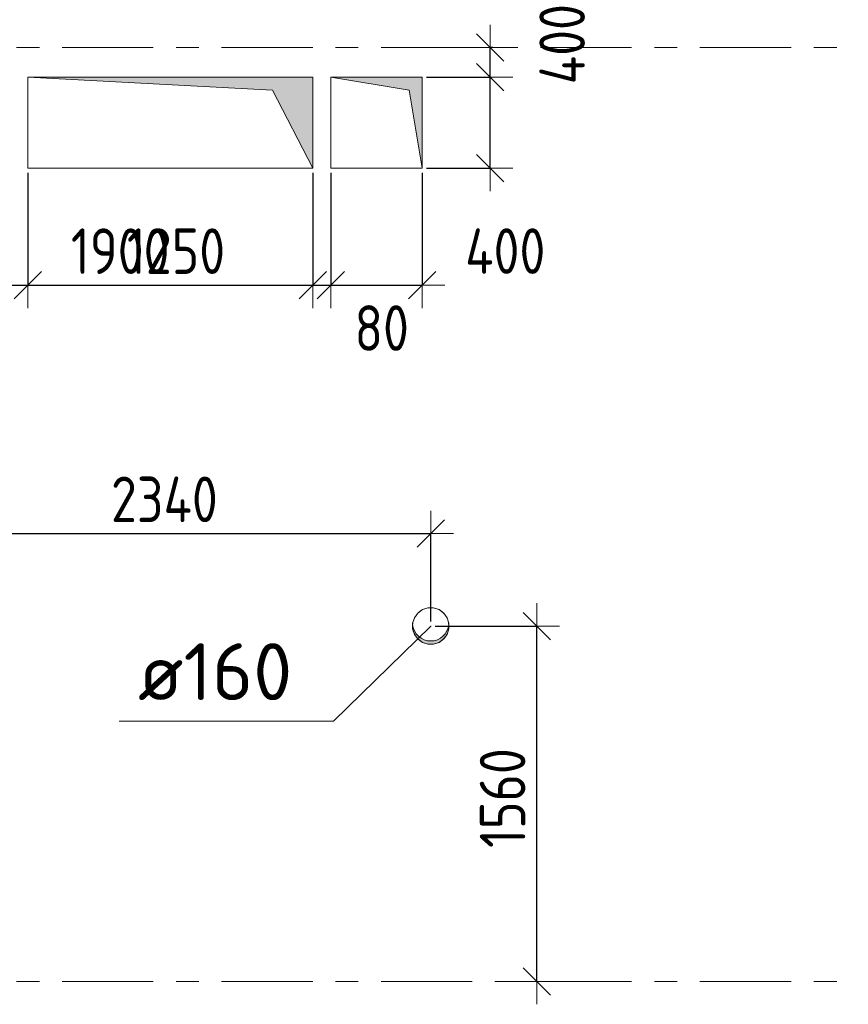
# Model space of a CAD drawing. Header units: metres. Extents: x -38 to 97, y -15 to 21.
# Tile 35 of 139: x 24.48 to 28.12, y 3.2 to 7.52. Entities that reach past the tile are written whole.
import ezdxf

# ---------------------------------------------------------------- set-up
doc = ezdxf.new("R2010")
doc.units = ezdxf.units.M
doc.header["$PDMODE"] = 65
doc.linetypes.add('______11', pattern=[0.5, 0.4, -0.05, 0, -0.05])
doc.linetypes.add('______5', pattern=[1.1, 0.8, -0.1, 0.1, -0.1])
for name, color, linetype, lineweight in [('XR$2$Осевая линия (1)', 7, '______5', 13), ('XR$3$Перекрытие (1)', 7, 'Continuous', 35), ('XR$4$Размерная линия (1)', 7, 'Continuous', 13), ('XR$4$Текст_ общее_1', 7, 'Continuous', 13), ('XR$5$Размерная линия (1)', 7, 'Continuous', 13), ('XR$5$Текст_ общее_1', 7, 'Continuous', 13)]:
    doc.layers.add(name, color=color, linetype=linetype, lineweight=lineweight)
doc.layers.add('XR$3$Макрос проема_ отверстия', color=7, linetype='Continuous', lineweight=13, true_color=0x2d2d2d)
doc.styles.add('ISOCPEUR', font='txt')
doc.dimstyles.new('DIMSTYLE_3', dxfattribs={"dimtxt": 0.2, "dimasz": 0.2, "dimexe": 0, "dimexo": 0, "dimgap": 0.1, "dimtad": 2, "dimdec": 0, "dimlfac": 1000, "dimrnd": 5, "dimzin": 12, "dimdsep": 46, "dimtxsty": 'ISOCPEUR', "dimblk1": 'ALL_ML_STRICH', "dimblk2": 'ALL_ML_STRICH', "dimsah": 1, "dimcen": 0, "dimclrd": 7, "dimclre": 256, "dimclrt": 7, "dimadec": 0, "dimazin": 0, "dimtfac": 1, "dimtdec": 0, "dimtix": 1, "dimtmove": 2, "dimatfit": 3, "dimfxl": 0, "dimtzin": 0, "dimlwd": 0, "dimlwe": -3, "dimarcsym": 0})
doc.dimstyles.new('DIMSTYLE_6', dxfattribs={"dimtxt": 0.2, "dimasz": 0.2, "dimexe": 0, "dimexo": 0, "dimgap": 0.1, "dimtad": 2, "dimdec": 0, "dimlfac": 1000, "dimrnd": 5, "dimzin": 12, "dimdsep": 46, "dimtxsty": 'ISOCPEUR', "dimblk1": 'ALL_ML_STRICH', "dimblk2": 'ALL_ML_STRICH', "dimsah": 1, "dimcen": 0, "dimclrd": 7, "dimclre": 256, "dimclrt": 7, "dimadec": 0, "dimazin": 0, "dimtfac": 1, "dimtdec": 0, "dimtix": 1, "dimtmove": 2, "dimatfit": 3, "dimfxl": 0, "dimtvp": 1.2, "dimtzin": 0, "dimlwd": 0, "dimlwe": -3, "dimarcsym": 0})
doc.dimstyles.new('DIMSTYLE_7', dxfattribs={"dimtxt": 0.2, "dimasz": 0.2, "dimexe": 0, "dimexo": 0, "dimgap": 0.1, "dimtad": 0, "dimdec": 0, "dimlfac": 1000, "dimrnd": 5, "dimzin": 12, "dimdsep": 46, "dimtxsty": 'ISOCPEUR', "dimblk1": 'ALL_ML_STRICH', "dimblk2": 'ALL_ML_STRICH', "dimsah": 1, "dimcen": 0, "dimclrd": 7, "dimclre": 256, "dimclrt": 7, "dimadec": 0, "dimazin": 0, "dimtfac": 1, "dimtdec": 0, "dimtix": 1, "dimtmove": 2, "dimatfit": 3, "dimfxl": 0, "dimtvp": 1.2, "dimtzin": 0, "dimlwd": 0, "dimlwe": -3, "dimarcsym": 0})

# ---------------------------------------------------------------- blocks, each defined once
blk = doc.blocks.new('NSY1')
at = {"color": 0, "linetype": 'ByBlock', "lineweight": -2}
for p, q in [((-0.003, 0.003), (0.003, 0.003)), ((-0.003, -0.003), (-0.003, 0.003)), ((-0.002, -0.002), (-0.002, 0.002)), ((-0.002, 0.002), (0.002, 0.002)), ((-0.002, 0.002), (0.002, 0.002)), ((0.002, 0.002), (-0.002, 0.002)), ((-0.002, 0.002), (-0.002, 0.002)), ((-0.002, 0.002), (-0.002, -0.002)), ((0.002, 0.002), (-0.002, 0.002)), ((-0.002, 0.002), (0.002, 0.002)), ((0.002, 0.002), (-0.002, 0.002)), ((-0.002, 0.002), (-0.002, 0.002)), ((-0.002, 0.002), (-0.002, -0.002)), ((0.002, 0.002), (-0.002, 0.002)), ((-0.001, 0.001), (0.001, 0.001)), ((0.001, 0.001), (-0.001, 0.001)), ((-0.001, 0.001), (-0.001, 0.001)), ((-0.001, 0.001), (-0.001, -0.001)), ((0.001, 0.001), (-0.001, 0.001)), ((-0.001, 0.001), (0.001, 0.001)), ((-0.001, -0.001), (-0.001, 0.001)), ((-0.001, -0.001), (-0.001, 0.001)), ((-0.001, 0.001), (0.001, 0.001)), ((0, 0), (0, 0)), ((0, 0), (0, 0)), ((0, 0), (0, 0)), ((0.001, 0.001), (0.001, 0.001)), ((0.001, -0.001), (0.001, 0.001)), ((0.001, 0.001), (0.001, -0.001)), ((0.001, 0.001), (0.001, -0.001)), ((0.002, 0.002), (0.002, -0.002)), ((0.002, 0.002), (0.002, 0.002)), ((0.002, -0.002), (0.002, 0.002)), ((0.002, 0.002), (0.002, 0.002)), ((0.002, -0.002), (0.002, 0.002)), ((0.003, 0.003), (0.003, -0.003)), ((0.003, -0.003), (-0.003, -0.003)), ((0.002, -0.002), (-0.002, -0.002)), ((-0.002, -0.002), (0.002, -0.002)), ((-0.002, -0.002), (0.002, -0.002)), ((-0.001, -0.001), (0.001, -0.001)), ((0.001, -0.001), (-0.001, -0.001)), ((0.001, -0.001), (-0.001, -0.001)), ((0, 0), (0, 0))]:
    blk.add_line(p, q, dxfattribs=at)
blk = doc.blocks.new('Отображение проема', base_point=(-1.1579, -49.3094))
at = {"layer": 'XR$3$Макрос проема_ отверстия', "true_color": 0x000000, "transparency": 33554687}
blk.add_hatch(color=18, dxfattribs=at).paths.add_polyline_path([(-1.1579, -50.1094), (-1.0448, -49.4225), (-0.3579, -49.3094), (-1.1579, -49.3094)])
at = {"layer": 'XR$3$Макрос проема_ отверстия', "transparency": 33554687}
for p, q in [((-1.1579, -50.1094), (-1.1579, -49.3094)), ((-1.1579, -49.3094), (-0.3579, -49.3094)), ((-1.0448, -49.4225), (-0.3579, -49.3094)), ((-1.1579, -50.1094), (-1.0448, -49.4225))]:
    blk.add_line(p, q, dxfattribs=at)
blk = doc.blocks.new('Отображение проема (2)', base_point=(-1.002, -49.786))
at = {"layer": 'XR$3$Макрос проема_ отверстия', "true_color": 0x000000, "transparency": 33554687}
blk.add_hatch(color=18, dxfattribs=at).paths.add_polyline_path([(-0.967, -49.384), (-1.002, -49.383), (-1.072, -49.389), (-1.139, -49.407), (-1.203, -49.437), (-1.261, -49.477), (-1.31, -49.527), (-1.351, -49.585), (-1.381, -49.648), (-1.399, -49.716), (-1.405, -49.786), (-1.399, -49.856), (-1.381, -49.924), (-1.351, -49.988), (-1.31, -50.045), (-1.261, -50.095), (-1.203, -50.135), (-1.139, -50.165), (-1.072, -50.183), (-1.002, -50.189), (-0.967, -50.188), (-1.032, -50.177), (-1.095, -50.155), (-1.153, -50.123), (-1.205, -50.082), (-1.25, -50.033), (-1.287, -49.978), (-1.313, -49.917), (-1.329, -49.852), (-1.335, -49.786), (-1.329, -49.72), (-1.313, -49.656), (-1.287, -49.595), (-1.25, -49.539), (-1.205, -49.49), (-1.153, -49.449), (-1.095, -49.417), (-1.032, -49.396)])
at = {"layer": 'XR$3$Макрос проема_ отверстия', "transparency": 33554687}
blk.add_circle((-1.002, -49.786), 0.403, dxfattribs=at)
blk.add_arc((-0.932, -49.786), 0.403, 94.9784, 265.0216, dxfattribs=at)
blk = doc.blocks.new('ALL_ML_STRICH')
at = {"color": 0, "linetype": 'ByBlock', "lineweight": -2}
for p, q in [((0, -0.5), (0, 0.5)), ((-0.3, -0.3), (0.3, 0.3)), ((-1, 0), (0.5, 0))]:
    blk.add_line(p, q, dxfattribs=at)
blk = doc.blocks.new('*D86')
at = {"layer": 'DEFPOINTS', "color": 7, "linetype": 'Continuous', "lineweight": 13, "transparency": 33554687}
for p in [(26.2501, 7.27), (26.2501, 6.87), (26.5483, 6.87)]:
    blk.add_point(p, dxfattribs=at)
at = {"layer": 'XR$4$Размерная линия (1)', "color": 9, "linetype": 'Continuous', "lineweight": -2, "true_color": 0xc7c7c7, "transparency": 33554687}
for p, q in [((26.2701, 7.27), (26.5483, 7.27)), ((26.2701, 6.87), (26.5483, 6.87))]:
    blk.add_line(p, q, dxfattribs=at)
at = {"layer": 'XR$4$Размерная линия (1)', "color": 7, "linetype": 'Continuous', "lineweight": -2, "transparency": 33554687}
blk.add_line((26.5483, 6.87), (26.5483, 7.27), dxfattribs=at)
at = {"layer": 'XR$4$Размерная линия (1)', "color": 7, "linetype": 'Continuous', "lineweight": 13, "transparency": 33554687, "xscale": 0.2, "yscale": 0.2, "zscale": 0.2}
for p, rotation in [((26.5483, 7.27), 90), ((26.5483, 6.87), 270)]:
    blk.add_blockref('ALL_ML_STRICH', p, dxfattribs=dict(at, rotation=rotation))
at = {"layer": 'XR$4$Размерная линия (1)', "color": 7, "linetype": 'Continuous', "lineweight": 13, "transparency": 33554687, "insert": (26.8649, 7.415), "char_height": 0.2, "width": 0.5, "attachment_point": 5, "rotation": 90, "style": 'ISOCPEUR'}
blk.add_mtext('\\W0.83;\\A1;{400}', dxfattribs=at)
blk = doc.blocks.new('*D87')
at = {"layer": 'DEFPOINTS', "color": 7, "linetype": 'Continuous', "lineweight": 13, "transparency": 33554687}
for p in [(26.5808, 7.4), (26.2501, 7.27), (26.5483, 7.27)]:
    blk.add_point(p, dxfattribs=at)
at = {"layer": 'XR$4$Размерная линия (1)', "color": 9, "linetype": 'Continuous', "lineweight": -2, "true_color": 0xc7c7c7, "transparency": 33554687}
for p, q in [((26.5608, 7.4), (26.5483, 7.4)), ((26.2701, 7.27), (26.5483, 7.27))]:
    blk.add_line(p, q, dxfattribs=at)
at = {"layer": 'XR$4$Размерная линия (1)', "color": 7, "linetype": 'Continuous', "lineweight": -2, "transparency": 33554687}
blk.add_line((26.5483, 7.27), (26.5483, 7.4), dxfattribs=at)
at = {"layer": 'XR$4$Размерная линия (1)', "color": 7, "linetype": 'Continuous', "lineweight": 13, "transparency": 33554687, "xscale": 0.2, "yscale": 0.2, "zscale": 0.2}
for p, rotation in [((26.5483, 7.4), 90), ((26.5483, 7.27), 270)]:
    blk.add_blockref('ALL_ML_STRICH', p, dxfattribs=dict(at, rotation=rotation))
at = {"layer": 'XR$4$Размерная линия (1)', "color": 7, "linetype": 'Continuous', "lineweight": 13, "transparency": 33554687, "insert": (26.3994, 7.7375), "char_height": 0.2, "width": 0.5, "attachment_point": 5, "rotation": 90, "style": 'ISOCPEUR'}
blk.add_mtext('\\W0.83;\\A1;{130}', dxfattribs=at)
blk = doc.blocks.new('*D224')
at = {"layer": 'DEFPOINTS', "color": 7, "linetype": 'Continuous', "lineweight": 13, "transparency": 33554687}
for p in [(26.288, 4.8607), (26.7534, 3.3), (26.7534, 3.3)]:
    blk.add_point(p, dxfattribs=at)
at = {"layer": 'XR$4$Размерная линия (1)', "color": 9, "linetype": 'Continuous', "lineweight": -2, "true_color": 0xc7c7c7, "transparency": 33554687}
for p, q in [((26.308, 4.8607), (26.7534, 4.8607)), ((26.7534, 3.3), (26.7534, 3.3))]:
    blk.add_line(p, q, dxfattribs=at)
at = {"layer": 'XR$4$Размерная линия (1)', "color": 7, "linetype": 'Continuous', "lineweight": -2, "transparency": 33554687}
blk.add_line((26.7534, 3.3), (26.7534, 4.8607), dxfattribs=at)
at = {"layer": 'XR$4$Размерная линия (1)', "color": 7, "linetype": 'Continuous', "lineweight": 13, "transparency": 33554687, "xscale": 0.2, "yscale": 0.2, "zscale": 0.2}
for p, rotation in [((26.7534, 4.8607), 90), ((26.7534, 3.3), 270)]:
    blk.add_blockref('ALL_ML_STRICH', p, dxfattribs=dict(at, rotation=rotation))
at = {"layer": 'XR$4$Размерная линия (1)', "color": 7, "linetype": 'Continuous', "lineweight": 13, "transparency": 33554687, "insert": (26.6034, 4.1054), "char_height": 0.2, "width": 0.666667, "attachment_point": 5, "rotation": 90, "style": 'ISOCPEUR'}
blk.add_mtext('\\W0.83;\\A1;{1560}', dxfattribs=at)
blk = doc.blocks.new('*D226')
at = {"layer": 'DEFPOINTS', "color": 7, "linetype": 'Continuous', "lineweight": 13, "transparency": 33554687}
for p in [(23.95, 5.3516), (23.95, 5.2667), (26.288, 4.8607)]:
    blk.add_point(p, dxfattribs=at)
at = {"layer": 'XR$4$Размерная линия (1)', "color": 9, "linetype": 'Continuous', "lineweight": -2, "true_color": 0xc7c7c7, "transparency": 33554687}
for p, q in [((23.95, 5.3316), (23.95, 5.2667)), ((26.288, 4.8807), (26.288, 5.2667))]:
    blk.add_line(p, q, dxfattribs=at)
at = {"layer": 'XR$4$Размерная линия (1)', "color": 7, "linetype": 'Continuous', "lineweight": -2, "transparency": 33554687}
blk.add_line((23.95, 5.2667), (26.288, 5.2667), dxfattribs=at)
at = {"layer": 'XR$4$Размерная линия (1)', "color": 7, "linetype": 'Continuous', "lineweight": 13, "transparency": 33554687, "xscale": 0.2, "yscale": 0.2, "zscale": 0.2, "rotation": 180}
blk.add_blockref('ALL_ML_STRICH', (23.95, 5.2667), dxfattribs=at)
at = {"layer": 'XR$4$Размерная линия (1)', "color": 7, "linetype": 'Continuous', "lineweight": 13, "transparency": 33554687, "xscale": 0.2, "yscale": 0.2, "zscale": 0.2}
blk.add_blockref('ALL_ML_STRICH', (26.288, 5.2667), dxfattribs=at)
at = {"layer": 'XR$4$Размерная линия (1)', "color": 7, "linetype": 'Continuous', "lineweight": 13, "transparency": 33554687, "insert": (25.119, 5.4167), "char_height": 0.2, "width": 0.666667, "attachment_point": 5, "style": 'ISOCPEUR'}
blk.add_mtext('\\W0.83;\\A1;{2340}', dxfattribs=at)
blk = doc.blocks.new('*D273')
at = {"layer": 'DEFPOINTS', "color": 7, "linetype": 'Continuous', "lineweight": 13, "transparency": 33554687}
for p in [(25.8501, 6.8699), (23.95, 6.3563), (23.95, 6.3302)]:
    blk.add_point(p, dxfattribs=at)
at = {"layer": 'XR$4$Размерная линия (1)', "color": 9, "linetype": 'Continuous', "lineweight": -2, "true_color": 0xc7c7c7, "transparency": 33554687}
for p, q in [((25.8501, 6.8499), (25.8501, 6.3563)), ((23.95, 6.3102), (23.95, 6.3563))]:
    blk.add_line(p, q, dxfattribs=at)
at = {"layer": 'XR$4$Размерная линия (1)', "color": 7, "linetype": 'Continuous', "lineweight": -2, "transparency": 33554687}
blk.add_line((23.95, 6.3563), (25.8501, 6.3563), dxfattribs=at)
at = {"layer": 'XR$4$Размерная линия (1)', "color": 7, "linetype": 'Continuous', "lineweight": 13, "transparency": 33554687, "xscale": 0.2, "yscale": 0.2, "zscale": 0.2, "rotation": 180}
blk.add_blockref('ALL_ML_STRICH', (23.95, 6.3563), dxfattribs=at)
at = {"layer": 'XR$4$Размерная линия (1)', "color": 7, "linetype": 'Continuous', "lineweight": 13, "transparency": 33554687, "xscale": 0.2, "yscale": 0.2, "zscale": 0.2}
blk.add_blockref('ALL_ML_STRICH', (25.8501, 6.3563), dxfattribs=at)
at = {"layer": 'XR$4$Размерная линия (1)', "color": 7, "linetype": 'Continuous', "lineweight": 13, "transparency": 33554687, "insert": (24.925, 6.5063), "char_height": 0.2, "width": 0.666667, "attachment_point": 5, "style": 'ISOCPEUR'}
blk.add_mtext('\\W0.83;\\A1;{1900}', dxfattribs=at)
blk = doc.blocks.new('*D274')
at = {"layer": 'DEFPOINTS', "color": 7, "linetype": 'Continuous', "lineweight": 13, "transparency": 33554687}
for p in [(25.8501, 6.8699), (26.2501, 6.87), (25.8501, 6.3563)]:
    blk.add_point(p, dxfattribs=at)
at = {"layer": 'XR$4$Размерная линия (1)', "color": 9, "linetype": 'Continuous', "lineweight": -2, "true_color": 0xc7c7c7, "transparency": 33554687}
for p, q in [((25.8501, 6.8499), (25.8501, 6.3563)), ((26.2501, 6.85), (26.2501, 6.3563))]:
    blk.add_line(p, q, dxfattribs=at)
at = {"layer": 'XR$4$Размерная линия (1)', "color": 7, "linetype": 'Continuous', "lineweight": -2, "transparency": 33554687}
blk.add_line((25.8501, 6.3563), (26.2501, 6.3563), dxfattribs=at)
at = {"layer": 'XR$4$Размерная линия (1)', "color": 7, "linetype": 'Continuous', "lineweight": 13, "transparency": 33554687, "xscale": 0.2, "yscale": 0.2, "zscale": 0.2, "rotation": 180}
blk.add_blockref('ALL_ML_STRICH', (25.8501, 6.3563), dxfattribs=at)
at = {"layer": 'XR$4$Размерная линия (1)', "color": 7, "linetype": 'Continuous', "lineweight": 13, "transparency": 33554687, "xscale": 0.2, "yscale": 0.2, "zscale": 0.2}
blk.add_blockref('ALL_ML_STRICH', (26.2501, 6.3563), dxfattribs=at)
at = {"layer": 'XR$4$Размерная линия (1)', "color": 7, "linetype": 'Continuous', "lineweight": 13, "transparency": 33554687, "insert": (26.6151, 6.5066), "char_height": 0.2, "width": 0.5, "attachment_point": 5, "style": 'ISOCPEUR'}
blk.add_mtext('\\W0.83;\\A1;{400}', dxfattribs=at)
blk = doc.blocks.new('*D425')
at = {"layer": 'DEFPOINTS', "color": 7, "linetype": 'Continuous', "lineweight": 13, "transparency": 33554687}
for p in [(24.52, 6.87), (23.95, 6.3563), (23.95, 6.3302)]:
    blk.add_point(p, dxfattribs=at)
at = {"layer": 'XR$5$Размерная линия (1)', "color": 9, "linetype": 'Continuous', "lineweight": -2, "true_color": 0xc7c7c7, "transparency": 33554687}
for p, q in [((24.52, 6.85), (24.52, 6.3563)), ((23.95, 6.3102), (23.95, 6.3563))]:
    blk.add_line(p, q, dxfattribs=at)
at = {"layer": 'XR$5$Размерная линия (1)', "color": 7, "linetype": 'Continuous', "lineweight": -2, "transparency": 33554687}
blk.add_line((23.95, 6.3563), (24.52, 6.3563), dxfattribs=at)
at = {"layer": 'XR$5$Размерная линия (1)', "color": 7, "linetype": 'Continuous', "lineweight": 13, "transparency": 33554687, "xscale": 0.2, "yscale": 0.2, "zscale": 0.2, "rotation": 180}
blk.add_blockref('ALL_ML_STRICH', (23.95, 6.3563), dxfattribs=at)
at = {"layer": 'XR$5$Размерная линия (1)', "color": 7, "linetype": 'Continuous', "lineweight": 13, "transparency": 33554687, "xscale": 0.2, "yscale": 0.2, "zscale": 0.2}
blk.add_blockref('ALL_ML_STRICH', (24.52, 6.3563), dxfattribs=at)
at = {"layer": 'XR$5$Размерная линия (1)', "color": 7, "linetype": 'Continuous', "lineweight": 13, "transparency": 33554687, "insert": (24.2433, 6.5063), "char_height": 0.2, "width": 0.5, "attachment_point": 5, "style": 'ISOCPEUR'}
blk.add_mtext('\\W0.83;\\A1;{570}', dxfattribs=at)
blk = doc.blocks.new('*D426')
at = {"layer": 'DEFPOINTS', "color": 7, "linetype": 'Continuous', "lineweight": 13, "transparency": 33554687}
for p in [(24.52, 6.87), (25.77, 6.87), (24.52, 6.3563)]:
    blk.add_point(p, dxfattribs=at)
at = {"layer": 'XR$5$Размерная линия (1)', "color": 9, "linetype": 'Continuous', "lineweight": -2, "true_color": 0xc7c7c7, "transparency": 33554687}
for p, q in [((24.52, 6.85), (24.52, 6.3563)), ((25.77, 6.85), (25.77, 6.3563))]:
    blk.add_line(p, q, dxfattribs=at)
at = {"layer": 'XR$5$Размерная линия (1)', "color": 7, "linetype": 'Continuous', "lineweight": -2, "transparency": 33554687}
blk.add_line((24.52, 6.3563), (25.77, 6.3563), dxfattribs=at)
at = {"layer": 'XR$5$Размерная линия (1)', "color": 7, "linetype": 'Continuous', "lineweight": 13, "transparency": 33554687, "xscale": 0.2, "yscale": 0.2, "zscale": 0.2, "rotation": 180}
blk.add_blockref('ALL_ML_STRICH', (24.52, 6.3563), dxfattribs=at)
at = {"layer": 'XR$5$Размерная линия (1)', "color": 7, "linetype": 'Continuous', "lineweight": 13, "transparency": 33554687, "xscale": 0.2, "yscale": 0.2, "zscale": 0.2}
blk.add_blockref('ALL_ML_STRICH', (25.77, 6.3563), dxfattribs=at)
at = {"layer": 'XR$5$Размерная линия (1)', "color": 7, "linetype": 'Continuous', "lineweight": 13, "transparency": 33554687, "insert": (25.17, 6.5063), "char_height": 0.2, "width": 0.666667, "attachment_point": 5, "style": 'ISOCPEUR'}
blk.add_mtext('\\W0.83;\\A1;{1250}', dxfattribs=at)
blk = doc.blocks.new('*D427')
at = {"layer": 'DEFPOINTS', "color": 7, "linetype": 'Continuous', "lineweight": 13, "transparency": 33554687}
for p in [(25.77, 6.87), (25.8501, 6.8699), (25.77, 6.3563)]:
    blk.add_point(p, dxfattribs=at)
at = {"layer": 'XR$5$Размерная линия (1)', "color": 9, "linetype": 'Continuous', "lineweight": -2, "true_color": 0xc7c7c7, "transparency": 33554687}
for p, q in [((25.77, 6.85), (25.77, 6.3563)), ((25.8501, 6.8499), (25.8501, 6.3563))]:
    blk.add_line(p, q, dxfattribs=at)
at = {"layer": 'XR$5$Размерная линия (1)', "color": 7, "linetype": 'Continuous', "lineweight": -2, "transparency": 33554687}
blk.add_line((25.77, 6.3563), (25.8501, 6.3563), dxfattribs=at)
at = {"layer": 'XR$5$Размерная линия (1)', "color": 7, "linetype": 'Continuous', "lineweight": 13, "transparency": 33554687, "xscale": 0.2, "yscale": 0.2, "zscale": 0.2}
blk.add_blockref('ALL_ML_STRICH', (25.8501, 6.3563), dxfattribs=at)
at = {"layer": 'XR$5$Размерная линия (1)', "color": 7, "linetype": 'Continuous', "lineweight": 13, "transparency": 33554687, "xscale": 0.2, "yscale": 0.2, "zscale": 0.2, "rotation": 180}
blk.add_blockref('ALL_ML_STRICH', (25.77, 6.3563), dxfattribs=at)
at = {"layer": 'XR$5$Размерная линия (1)', "color": 7, "linetype": 'Continuous', "lineweight": 13, "transparency": 33554687, "insert": (26.0729, 6.1687), "char_height": 0.2, "width": 0.333333, "attachment_point": 5, "style": 'ISOCPEUR'}
blk.add_mtext('\\W0.83;\\A1;{80}', dxfattribs=at)
blk = doc.blocks.new('*D428')
at = {"layer": 'DEFPOINTS', "color": 7, "linetype": 'Continuous', "lineweight": 13, "transparency": 33554687}
for p in [(25.8501, 6.8699), (26.2501, 6.87), (25.8501, 6.3563)]:
    blk.add_point(p, dxfattribs=at)
at = {"layer": 'XR$5$Размерная линия (1)', "color": 9, "linetype": 'Continuous', "lineweight": -2, "true_color": 0xc7c7c7, "transparency": 33554687}
for p, q in [((25.8501, 6.8499), (25.8501, 6.3563)), ((26.2501, 6.85), (26.2501, 6.3563))]:
    blk.add_line(p, q, dxfattribs=at)
at = {"layer": 'XR$5$Размерная линия (1)', "color": 7, "linetype": 'Continuous', "lineweight": -2, "transparency": 33554687}
blk.add_line((25.8501, 6.3563), (26.2501, 6.3563), dxfattribs=at)
at = {"layer": 'XR$5$Размерная линия (1)', "color": 7, "linetype": 'Continuous', "lineweight": 13, "transparency": 33554687, "xscale": 0.2, "yscale": 0.2, "zscale": 0.2, "rotation": 180}
blk.add_blockref('ALL_ML_STRICH', (25.8501, 6.3563), dxfattribs=at)
at = {"layer": 'XR$5$Размерная линия (1)', "color": 7, "linetype": 'Continuous', "lineweight": 13, "transparency": 33554687, "xscale": 0.2, "yscale": 0.2, "zscale": 0.2}
blk.add_blockref('ALL_ML_STRICH', (26.2501, 6.3563), dxfattribs=at)
at = {"layer": 'XR$5$Размерная линия (1)', "color": 7, "linetype": 'Continuous', "lineweight": 13, "transparency": 33554687, "insert": (26.6151, 6.5066), "char_height": 0.2, "width": 0.5, "attachment_point": 5, "style": 'ISOCPEUR'}
blk.add_mtext('\\W0.83;\\A1;{400}', dxfattribs=at)
blk = doc.blocks.new('*D429')
at = {"layer": 'DEFPOINTS', "color": 7, "linetype": 'Continuous', "lineweight": 13, "transparency": 33554687}
for p in [(26.2501, 7.27), (26.2501, 6.87), (26.5483, 6.87)]:
    blk.add_point(p, dxfattribs=at)
at = {"layer": 'XR$5$Размерная линия (1)', "color": 9, "linetype": 'Continuous', "lineweight": -2, "true_color": 0xc7c7c7, "transparency": 33554687}
for p, q in [((26.2701, 7.27), (26.5483, 7.27)), ((26.2701, 6.87), (26.5483, 6.87))]:
    blk.add_line(p, q, dxfattribs=at)
at = {"layer": 'XR$5$Размерная линия (1)', "color": 7, "linetype": 'Continuous', "lineweight": -2, "transparency": 33554687}
blk.add_line((26.5483, 6.87), (26.5483, 7.27), dxfattribs=at)
at = {"layer": 'XR$5$Размерная линия (1)', "color": 7, "linetype": 'Continuous', "lineweight": 13, "transparency": 33554687, "xscale": 0.2, "yscale": 0.2, "zscale": 0.2}
for p, rotation in [((26.5483, 7.27), 90), ((26.5483, 6.87), 270)]:
    blk.add_blockref('ALL_ML_STRICH', p, dxfattribs=dict(at, rotation=rotation))
at = {"layer": 'XR$5$Размерная линия (1)', "color": 7, "linetype": 'Continuous', "lineweight": 13, "transparency": 33554687, "insert": (26.8649, 7.415), "char_height": 0.2, "width": 0.5, "attachment_point": 5, "rotation": 90, "style": 'ISOCPEUR'}
blk.add_mtext('\\W0.83;\\A1;{400}', dxfattribs=at)
blk = doc.blocks.new('*D430')
at = {"layer": 'DEFPOINTS', "color": 7, "linetype": 'Continuous', "lineweight": 13, "transparency": 33554687}
for p in [(26.5808, 7.4), (26.2501, 7.27), (26.5483, 7.27)]:
    blk.add_point(p, dxfattribs=at)
at = {"layer": 'XR$5$Размерная линия (1)', "color": 9, "linetype": 'Continuous', "lineweight": -2, "true_color": 0xc7c7c7, "transparency": 33554687}
for p, q in [((26.5608, 7.4), (26.5483, 7.4)), ((26.2701, 7.27), (26.5483, 7.27))]:
    blk.add_line(p, q, dxfattribs=at)
at = {"layer": 'XR$5$Размерная линия (1)', "color": 7, "linetype": 'Continuous', "lineweight": -2, "transparency": 33554687}
blk.add_line((26.5483, 7.27), (26.5483, 7.4), dxfattribs=at)
at = {"layer": 'XR$5$Размерная линия (1)', "color": 7, "linetype": 'Continuous', "lineweight": 13, "transparency": 33554687, "xscale": 0.2, "yscale": 0.2, "zscale": 0.2}
for p, rotation in [((26.5483, 7.4), 90), ((26.5483, 7.27), 270)]:
    blk.add_blockref('ALL_ML_STRICH', p, dxfattribs=dict(at, rotation=rotation))
at = {"layer": 'XR$5$Размерная линия (1)', "color": 7, "linetype": 'Continuous', "lineweight": 13, "transparency": 33554687, "insert": (26.3994, 7.7375), "char_height": 0.2, "width": 0.5, "attachment_point": 5, "rotation": 90, "style": 'ISOCPEUR'}
blk.add_mtext('\\W0.83;\\A1;{130}', dxfattribs=at)
blk = doc.blocks.new('*D546')
at = {"layer": 'DEFPOINTS', "color": 7, "linetype": 'Continuous', "lineweight": 13, "transparency": 33554687}
for p in [(26.288, 4.8607), (26.7534, 3.3), (26.7534, 3.3)]:
    blk.add_point(p, dxfattribs=at)
at = {"layer": 'XR$5$Размерная линия (1)', "color": 9, "linetype": 'Continuous', "lineweight": -2, "true_color": 0xc7c7c7, "transparency": 33554687}
for p, q in [((26.308, 4.8607), (26.7534, 4.8607)), ((26.7534, 3.3), (26.7534, 3.3))]:
    blk.add_line(p, q, dxfattribs=at)
at = {"layer": 'XR$5$Размерная линия (1)', "color": 7, "linetype": 'Continuous', "lineweight": -2, "transparency": 33554687}
blk.add_line((26.7534, 3.3), (26.7534, 4.8607), dxfattribs=at)
at = {"layer": 'XR$5$Размерная линия (1)', "color": 7, "linetype": 'Continuous', "lineweight": 13, "transparency": 33554687, "xscale": 0.2, "yscale": 0.2, "zscale": 0.2}
for p, rotation in [((26.7534, 4.8607), 90), ((26.7534, 3.3), 270)]:
    blk.add_blockref('ALL_ML_STRICH', p, dxfattribs=dict(at, rotation=rotation))
at = {"layer": 'XR$5$Размерная линия (1)', "color": 7, "linetype": 'Continuous', "lineweight": 13, "transparency": 33554687, "insert": (26.6034, 4.1054), "char_height": 0.2, "width": 0.666667, "attachment_point": 5, "rotation": 90, "style": 'ISOCPEUR'}
blk.add_mtext('\\W0.83;\\A1;{1560}', dxfattribs=at)
blk = doc.blocks.new('*D549')
at = {"layer": 'DEFPOINTS', "color": 7, "linetype": 'Continuous', "lineweight": 13, "transparency": 33554687}
for p in [(23.95, 5.3516), (23.95, 5.2667), (26.288, 4.8607)]:
    blk.add_point(p, dxfattribs=at)
at = {"layer": 'XR$5$Размерная линия (1)', "color": 9, "linetype": 'Continuous', "lineweight": -2, "true_color": 0xc7c7c7, "transparency": 33554687}
for p, q in [((23.95, 5.3316), (23.95, 5.2667)), ((26.288, 4.8807), (26.288, 5.2667))]:
    blk.add_line(p, q, dxfattribs=at)
at = {"layer": 'XR$5$Размерная линия (1)', "color": 7, "linetype": 'Continuous', "lineweight": -2, "transparency": 33554687}
blk.add_line((23.95, 5.2667), (26.288, 5.2667), dxfattribs=at)
at = {"layer": 'XR$5$Размерная линия (1)', "color": 7, "linetype": 'Continuous', "lineweight": 13, "transparency": 33554687, "xscale": 0.2, "yscale": 0.2, "zscale": 0.2, "rotation": 180}
blk.add_blockref('ALL_ML_STRICH', (23.95, 5.2667), dxfattribs=at)
at = {"layer": 'XR$5$Размерная линия (1)', "color": 7, "linetype": 'Continuous', "lineweight": 13, "transparency": 33554687, "xscale": 0.2, "yscale": 0.2, "zscale": 0.2}
blk.add_blockref('ALL_ML_STRICH', (26.288, 5.2667), dxfattribs=at)
at = {"layer": 'XR$5$Размерная линия (1)', "color": 7, "linetype": 'Continuous', "lineweight": 13, "transparency": 33554687, "insert": (25.119, 5.4167), "char_height": 0.2, "width": 0.666667, "attachment_point": 5, "style": 'ISOCPEUR'}
blk.add_mtext('\\W0.83;\\A1;{2340}', dxfattribs=at)

msp = doc.modelspace()

# ---------------------------------------------------------------- linework, layer by layer
at = {"color": 7, "linetype": 'Continuous', "lineweight": 13, "transparency": 33554687}
msp.add_lwpolyline([(26.288, 4.8607), (25.8608, 4.4435), (24.9208, 4.4435)], dxfattribs=at)
msp.add_lwpolyline([(26.288, 4.8607), (25.8608, 4.4435), (24.9208, 4.4435)], dxfattribs=at)
at = {"layer": 'XR$2$Осевая линия (1)', "color": 253, "linetype": '______11', "lineweight": 13, "true_color": 0xa0a0a0, "transparency": 33554687}
for p, q in [((-2.63, 7.4), (62.6, 7.4)), ((-2.63, 3.3), (62.6, 3.3))]:
    msp.add_line(p, q, dxfattribs=at)
at = {"layer": 'XR$3$Перекрытие (1)', "color": 7, "linetype": 'Continuous', "lineweight": 13, "transparency": 33554687}
for p, q in [((24.52, 7.27), (24.52, 6.87)), ((25.77, 7.27), (24.52, 7.27)), ((25.77, 6.87), (25.77, 7.27)), ((26.2501, 7.27), (25.8501, 7.2699)), ((25.8501, 7.2699), (25.8501, 6.8699)), ((26.2501, 6.87), (26.2501, 7.27)), ((24.52, 6.87), (25.77, 6.87)), ((25.8501, 6.8699), (26.2501, 6.87)), ((26.2514, 4.9326), (26.231, 4.9177)), ((26.2754, 4.9404), (26.2514, 4.9326)), ((26.3006, 4.9404), (26.2754, 4.9404)), ((26.3246, 4.9326), (26.3006, 4.9404)), ((26.3451, 4.9177), (26.3246, 4.9326)), ((26.2162, 4.8973), (26.2084, 4.8733)), ((26.231, 4.9177), (26.2162, 4.8973)), ((26.3599, 4.8973), (26.3451, 4.9177)), ((26.3677, 4.8733), (26.3599, 4.8973)), ((26.2084, 4.8733), (26.2084, 4.8481)), ((26.2084, 4.8481), (26.2162, 4.8241)), ((26.3599, 4.8241), (26.3677, 4.8481)), ((26.3677, 4.8481), (26.3677, 4.8733)), ((26.2162, 4.8241), (26.231, 4.8037)), ((26.231, 4.8037), (26.2514, 4.7888)), ((26.3246, 4.7888), (26.3451, 4.8037)), ((26.3451, 4.8037), (26.3599, 4.8241)), ((26.2514, 4.7888), (26.2754, 4.781)), ((26.2754, 4.781), (26.3006, 4.781)), ((26.3006, 4.781), (26.3246, 4.7888))]:
    msp.add_line(p, q, dxfattribs=at)

# ---------------------------------------------------------------- block references
at = {"layer": 'XR$3$Макрос проема_ отверстия', "transparency": 33554687}
for name, p, xscale, yscale, rotation in [('Отображение проема', (25.77, 7.27), 0.4999999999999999, 1.5625, 270), ('Отображение проема', (26.2501, 7.27), 0.5001039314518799, 0.4999999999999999, 270), ('Отображение проема (2)', (26.288, 4.8607), 0.1975376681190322, 0.1975376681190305, 89.99999714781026)]:
    msp.add_blockref(name, p, dxfattribs=dict(at, xscale=xscale, yscale=yscale, rotation=rotation))
at = {"layer": 'XR$3$Перекрытие (1)', "color": 7, "linetype": 'Continuous', "lineweight": 13, "transparency": 33554687, "xscale": 0.05000000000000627, "yscale": 0.05000000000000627, "zscale": 0.05000000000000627}
msp.add_blockref('NSY1', (26.288, 4.8607), dxfattribs=at)

# ---------------------------------------------------------------- texts
at = {"layer": 'XR$4$Текст_ общее_1', "color": 7, "linetype": 'Continuous', "lineweight": 13, "transparency": 33554687, "insert": (25.0029, 4.6602), "char_height": 0.25, "width": 0.809375, "attachment_point": 4, "style": 'ISOCPEUR'}
msp.add_mtext('\\A1;{\\fISOCPEUR|i0|b0;\\H0.250000;\\W1.000000;\\C7;ø160}\\P', dxfattribs=at)
at = {"layer": 'XR$5$Текст_ общее_1', "color": 7, "linetype": 'Continuous', "lineweight": 13, "transparency": 33554687, "insert": (25.0029, 4.6602), "char_height": 0.25, "width": 0.809375, "attachment_point": 4, "style": 'ISOCPEUR'}
msp.add_mtext('\\A1;{\\fISOCPEUR|i0|b0;\\H0.250000;\\W1.000000;\\C7;ø160}\\P', dxfattribs=at)

# ---------------------------------------------------------------- dimensions: what is measured, and where the dimension line sits
at = {"layer": 'XR$4$Размерная линия (1)', "color": 7, "linetype": 'Continuous', "lineweight": 13, "transparency": 33554687}
for base, p1, p2, dimstyle, picture, middle in [((26.5483, 7.4), (26.2701, 7.27), (26.5608, 7.4), 'DIMSTYLE_6', '*D87', (26.3994, 7.7375)), ((26.5483, 7.27), (26.2701, 6.87), (26.2701, 7.27), 'DIMSTYLE_7', '*D86', (26.8649, 7.415)), ((26.7534, 4.8607), (26.7534, 3.3), (26.308, 4.8607), 'DIMSTYLE_3', '*D224', (26.6034, 4.1054))]:
    dim = msp.add_linear_dim(base=base, p1=p1, p2=p2, angle=90, dimstyle=dimstyle, override={"dimpost": '<>', "dimclrd": 7, "dimclre": 9, "dimclrt": 7, "dimlwd": 0, "dimlwe": 65533}, dxfattribs=at)
    dim.commit()
    dim.dimension.update_dxf_attribs({"geometry": picture, "text_midpoint": middle, "dimtype": 160})
for base, p1, p2, dimstyle, picture, middle in [((25.8501, 6.3563), (23.95, 6.3102), (25.8501, 6.8499), 'DIMSTYLE_3', '*D273', (24.925, 6.5063)), ((26.2501, 6.3563), (25.8501, 6.8499), (26.2501, 6.85), 'DIMSTYLE_6', '*D274', (26.6151, 6.5066)), ((26.288, 5.2667), (23.95, 5.3316), (26.288, 4.8807), 'DIMSTYLE_3', '*D226', (25.119, 5.4167))]:
    dim = msp.add_linear_dim(base=base, p1=p1, p2=p2, dimstyle=dimstyle, override={"dimpost": '<>', "dimclrd": 7, "dimclre": 9, "dimclrt": 7, "dimlwd": 0, "dimlwe": 65533}, dxfattribs=at)
    dim.commit()
    dim.dimension.update_dxf_attribs({"geometry": picture, "text_midpoint": middle, "dimtype": 160})
at = {"layer": 'XR$5$Размерная линия (1)', "color": 7, "linetype": 'Continuous', "lineweight": 13, "transparency": 33554687}
for base, p1, p2, dimstyle, picture, middle in [((26.5483, 7.4), (26.2701, 7.27), (26.5608, 7.4), 'DIMSTYLE_6', '*D430', (26.3994, 7.7375)), ((26.5483, 7.27), (26.2701, 6.87), (26.2701, 7.27), 'DIMSTYLE_7', '*D429', (26.8649, 7.415)), ((26.7534, 4.8607), (26.7534, 3.3), (26.308, 4.8607), 'DIMSTYLE_3', '*D546', (26.6034, 4.1054))]:
    dim = msp.add_linear_dim(base=base, p1=p1, p2=p2, angle=90, dimstyle=dimstyle, override={"dimpost": '<>', "dimclrd": 7, "dimclre": 9, "dimclrt": 7, "dimlwd": 0, "dimlwe": 65533}, dxfattribs=at)
    dim.commit()
    dim.dimension.update_dxf_attribs({"geometry": picture, "text_midpoint": middle, "dimtype": 160})
for base, p1, p2, dimstyle, picture, middle in [((24.52, 6.3563), (23.95, 6.3102), (24.52, 6.85), 'DIMSTYLE_3', '*D425', (24.2433, 6.5063)), ((25.77, 6.3563), (24.52, 6.85), (25.77, 6.85), 'DIMSTYLE_3', '*D426', (25.17, 6.5063)), ((25.8501, 6.3563), (25.77, 6.85), (25.8501, 6.8499), 'DIMSTYLE_7', '*D427', (26.0729, 6.1687)), ((26.2501, 6.3563), (25.8501, 6.8499), (26.2501, 6.85), 'DIMSTYLE_6', '*D428', (26.6151, 6.5066)), ((26.288, 5.2667), (23.95, 5.3316), (26.288, 4.8807), 'DIMSTYLE_3', '*D549', (25.119, 5.4167))]:
    dim = msp.add_linear_dim(base=base, p1=p1, p2=p2, dimstyle=dimstyle, override={"dimpost": '<>', "dimclrd": 7, "dimclre": 9, "dimclrt": 7, "dimlwd": 0, "dimlwe": 65533}, dxfattribs=at)
    dim.commit()
    dim.dimension.update_dxf_attribs({"geometry": picture, "text_midpoint": middle, "dimtype": 160})

doc.saveas('drawing.dxf')
